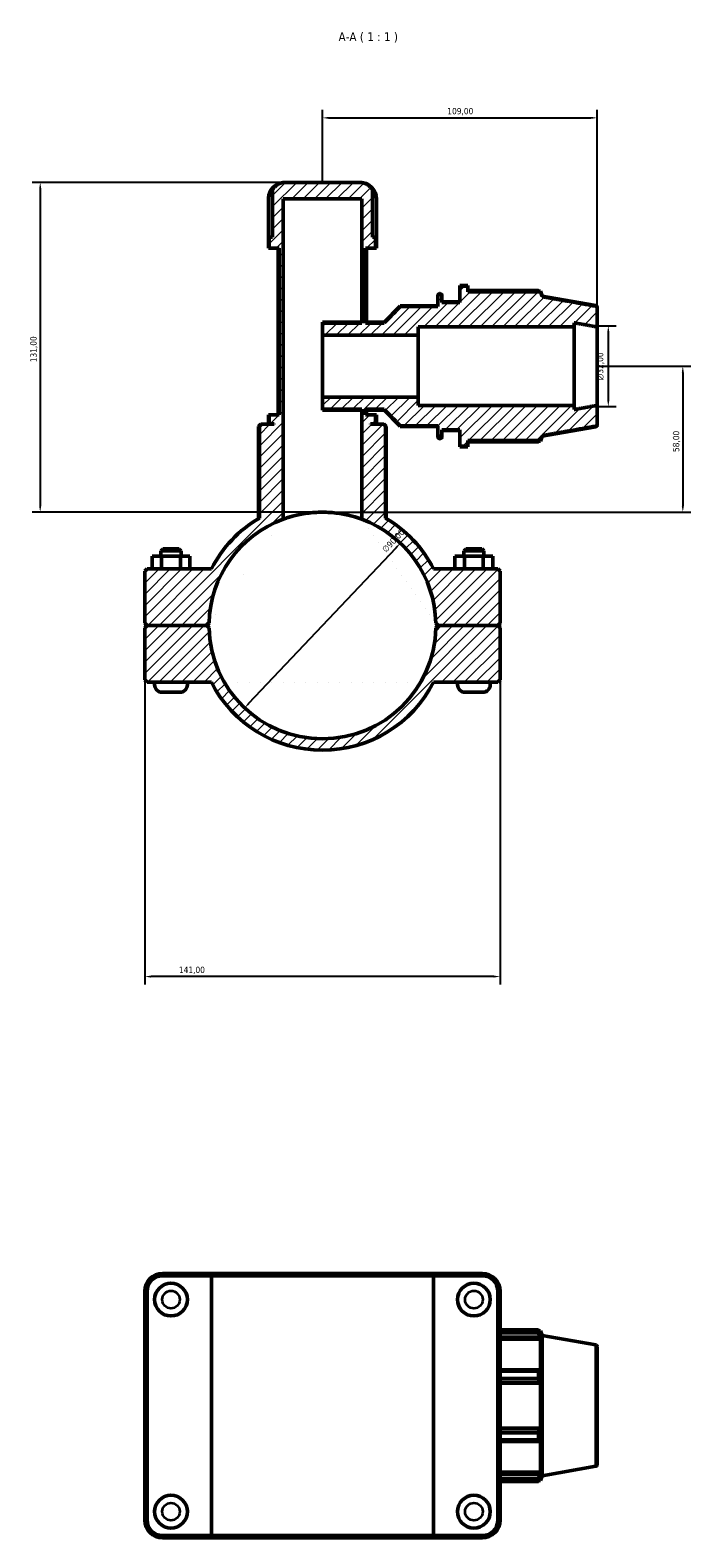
# Model space of a CAD drawing. Header units: millimetres. Extents: x 0 to 904, y -20 to 1297.
# Tile 5 of 5: x 291 to 553, y 699 to 1297. Entities that reach past the tile are written whole.
import ezdxf

# ---------------------------------------------------------------- set-up
doc = ezdxf.new("R2010")
doc.units = ezdxf.units.MM
for name, color, linetype, lineweight in [('Dimension (ISO)', 7, 'Continuous', 25), ('Hatch (ISO)', 7, 'Continuous', 18), ('Symbol (ISO)', 7, 'Continuous', 25), ('Visible (ISO)', 7, 'Continuous', 50), ('Visible Narrow (ISO)', 7, 'Continuous', 35)]:
    doc.layers.add(name, color=color, linetype=linetype, lineweight=lineweight)
doc.styles.add('Label Text (ISO)', font='tahoma.ttf')
doc.styles.add('Note Text (ISO)', font='tahoma.ttf')
doc.dimstyles.new('Default (ISO)', dxfattribs={"dimtxt": 2.5, "dimasz": 2.5, "dimexe": 3.175, "dimexo": 0, "dimgap": 0.762, "dimtad": 1, "dimrnd": 1e-08, "dimzin": 0, "dimtxsty": 'Note Text (ISO)', "dimcen": 0.09, "dimdle": 10, "dimclrd": 256, "dimclre": 256, "dimclrt": 232, "dimazin": 0, "dimtfac": 1.40208, "dimtmove": 0, "dimatfit": 3, "dimfxl": 1, "dimtolj": 1, "dimtzin": 0, "dimlwd": -1, "dimlwe": -1, "dimarcsym": 0})

# ---------------------------------------------------------------- blocks, each defined once
blk = doc.blocks.new('*D7')
at = {"layer": 'Defpoints', "color": 0, "transparency": 16777216}
for p in [(392.88, 1236.79), (295.28, 1105.79), (407.3, 1105.79)]:
    blk.add_point(p, dxfattribs=at)
at = {"layer": 'Dimension (ISO)', "transparency": 16777216}
for p, q in [((392.88, 1236.79), (292.11, 1236.79)), ((295.28, 1234.29), (295.28, 1108.29)), ((407.3, 1105.79), (292.11, 1105.79))]:
    blk.add_line(p, q, dxfattribs=at)
for points in [[(294.86, 1234.29), (295.7, 1234.29), (295.28, 1236.79)], [(294.86, 1108.29), (295.7, 1108.29), (295.28, 1105.79)]]:
    blk.add_solid(points, dxfattribs=at)
at = {"layer": 'Dimension (ISO)', "color": 232, "true_color": 0xca0064, "transparency": 16777216, "insert": (291.35, 1165.34), "char_height": 2.5, "attachment_point": 1, "rotation": 90, "style": 'Note Text (ISO)'}
blk.add_mtext('\\A1;131,00', dxfattribs=at)
blk = doc.blocks.new('*D8')
at = {"layer": 'Defpoints', "color": 0, "transparency": 16777216}
for p in [(516.28, 1179.79), (516.28, 1147.79), (520.71, 1147.79)]:
    blk.add_point(p, dxfattribs=at)
at = {"layer": 'Dimension (ISO)', "transparency": 16777216}
for p, q in [((516.28, 1179.79), (523.88, 1179.79)), ((520.71, 1177.29), (520.71, 1150.29)), ((516.28, 1147.79), (523.88, 1147.79))]:
    blk.add_line(p, q, dxfattribs=at)
for points in [[(520.29, 1177.29), (521.13, 1177.29), (520.71, 1179.79)], [(520.29, 1150.29), (521.13, 1150.29), (520.71, 1147.79)]]:
    blk.add_solid(points, dxfattribs=at)
at = {"layer": 'Dimension (ISO)', "color": 232, "true_color": 0xca0064, "transparency": 16777216, "insert": (516.19, 1158.24), "char_height": 2.5, "attachment_point": 1, "rotation": 90, "style": 'Note Text (ISO)'}
blk.add_mtext('\\A1;\\fAIGDT|b0|i0;\\H2.5000;\\ln\\fTahoma|b0|i0;\\H2.5000;32,00', dxfattribs=at)
blk = doc.blocks.new('*D9')
at = {"layer": 'Defpoints', "color": 0, "transparency": 16777216}
for p in [(438.19, 1093.5), (376.38, 1028.08)]:
    blk.add_point(p, dxfattribs=at)
at = {"layer": 'Dimension (ISO)', "transparency": 16777216}
blk.add_line((378.09, 1029.9), (436.47, 1091.69), dxfattribs=at)
for points in [[(436.17, 1091.97), (436.77, 1091.4), (438.19, 1093.5)], [(377.79, 1030.19), (378.4, 1029.62), (376.38, 1028.08)]]:
    blk.add_solid(points, dxfattribs=at)
at = {"layer": 'Dimension (ISO)', "color": 232, "true_color": 0xca0064, "transparency": 16777216, "insert": (430.68, 1091.35), "char_height": 2.5, "attachment_point": 1, "rotation": 46.62502, "style": 'Note Text (ISO)'}
blk.add_mtext('\\A1;∅90,00', dxfattribs=at)
blk = doc.blocks.new('*D10')
at = {"layer": 'Defpoints', "color": 0, "transparency": 16777216}
for p in [(516.28, 1163.79), (407.3, 1105.79), (550.28, 1105.79)]:
    blk.add_point(p, dxfattribs=at)
at = {"layer": 'Dimension (ISO)', "transparency": 16777216}
for p, q in [((516.28, 1163.79), (553.46, 1163.79)), ((550.28, 1161.29), (550.28, 1108.29)), ((407.3, 1105.79), (553.46, 1105.79))]:
    blk.add_line(p, q, dxfattribs=at)
for points in [[(549.86, 1161.29), (550.7, 1161.29), (550.28, 1163.79)], [(549.86, 1108.29), (550.7, 1108.29), (550.28, 1105.79)]]:
    blk.add_solid(points, dxfattribs=at)
at = {"layer": 'Dimension (ISO)', "color": 232, "true_color": 0xca0064, "transparency": 16777216, "insert": (546.34, 1129.69), "char_height": 2.5, "attachment_point": 1, "rotation": 90, "style": 'Note Text (ISO)'}
blk.add_mtext('\\A1;58,00', dxfattribs=at)
blk = doc.blocks.new('*D11')
at = {"layer": 'Defpoints', "color": 0, "transparency": 16777216}
for p in [(516.28, 1262.4), (407.28, 1236.79), (516.28, 1179.79)]:
    blk.add_point(p, dxfattribs=at)
at = {"layer": 'Dimension (ISO)', "transparency": 16777216}
for p, q in [((407.28, 1236.79), (407.28, 1265.58)), ((516.28, 1179.79), (516.28, 1265.58)), ((409.78, 1262.4), (513.78, 1262.4))]:
    blk.add_line(p, q, dxfattribs=at)
for points in [[(409.78, 1262.82), (409.78, 1261.99), (407.28, 1262.4)], [(513.78, 1262.82), (513.78, 1261.99), (516.28, 1262.4)]]:
    blk.add_solid(points, dxfattribs=at)
at = {"layer": 'Dimension (ISO)', "color": 232, "true_color": 0xca0064, "transparency": 16777216, "insert": (456.83, 1266.34), "char_height": 2.5, "attachment_point": 1, "style": 'Note Text (ISO)'}
blk.add_mtext('\\A1;109,00', dxfattribs=at)
blk = doc.blocks.new('*D12')
at = {"layer": 'Defpoints', "color": 0, "transparency": 16777216}
for p in [(336.78, 1061.74), (477.78, 1061.74), (336.78, 921.39)]:
    blk.add_point(p, dxfattribs=at)
at = {"layer": 'Dimension (ISO)', "transparency": 16777216}
for p, q in [((336.78, 1061.74), (336.78, 918.22)), ((477.78, 1061.74), (477.78, 918.22)), ((475.28, 921.39), (339.28, 921.39))]:
    blk.add_line(p, q, dxfattribs=at)
for points in [[(339.28, 921.81), (339.28, 920.98), (336.78, 921.39)], [(475.28, 921.81), (475.28, 920.98), (477.78, 921.39)]]:
    blk.add_solid(points, dxfattribs=at)
at = {"layer": 'Dimension (ISO)', "color": 232, "true_color": 0xca0064, "transparency": 16777216, "insert": (350.33, 925.33), "char_height": 2.5, "attachment_point": 1, "style": 'Note Text (ISO)'}
blk.add_mtext('\\A1;141,00', dxfattribs=at)

msp = doc.modelspace()

# ---------------------------------------------------------------- hatches: boundary and pattern name
at = {"layer": 'Hatch (ISO)'}
h = msp.add_hatch(dxfattribs=at)
h.set_pattern_fill('ANSI31', color=256, scale=25.4, style=0)
h.set_pattern_definition([(45, (0, 0), (-2.245064, 2.245064), [])])
edge = h.paths.add_edge_path()
edge.add_ellipse((407.2812, 1060.7935), major_axis=(44.99, -0.9499), ratio=1, start_angle=182.4191934, end_angle=360)
edge.add_line((452.2712, 1059.8436), (453.1812, 1060.7435))
edge.add_line((453.1812, 1060.7435), (476.8812, 1060.7435))
edge.add_line((476.8812, 1060.7435), (477.7812, 1059.8435))
edge.add_line((477.7812, 1059.8435), (477.7812, 1039.1935))
edge.add_line((477.7812, 1039.1935), (476.8812, 1038.2935))
edge.add_line((476.8812, 1038.2935), (451.372, 1038.2935))
edge.add_ellipse((407.2812, 1060.7935), major_axis=(-44.0908, -22.5), ratio=1, start_angle=0, end_angle=125.9286164, ccw=False)
edge.add_line((363.1904, 1038.2935), (337.6812, 1038.2935))
edge.add_line((337.6812, 1038.2935), (336.7812, 1039.1935))
edge.add_line((336.7812, 1039.1935), (336.7812, 1059.8435))
edge.add_line((336.7812, 1059.8435), (337.6812, 1060.7435))
edge.add_line((337.6812, 1060.7435), (361.3812, 1060.7435))
edge.add_line((361.3812, 1060.7435), (362.2912, 1059.8436))
edge = h.paths.add_edge_path()
edge.add_spline(control_points=[(432.326, 1139.8935), (431.8626, 1140.3519), (431.4157, 1140.7935)], knot_values=[0, 0, 0, 0.12800375, 0.12800375, 0.12800375], weights=[1, 1.00016749, 1], degree=2, periodic=0)
edge.add_line((431.4157, 1140.7935), (426.3996, 1140.7935))
edge.add_line((426.3996, 1140.7935), (426.3996, 1140.8935))
edge.add_line((426.3996, 1140.8935), (428.3802, 1140.8935))
edge.add_line((428.3802, 1140.8935), (428.3802, 1144.5269))
edge.add_line((428.3802, 1144.5269), (424.4114, 1144.5269))
edge.add_line((424.4114, 1144.5269), (424.4114, 1146.6634))
edge.add_line((424.4114, 1146.6634), (431.7096, 1146.6634))
edge.add_spline(control_points=[(431.7096, 1146.6634), (434.424, 1143.8858), (438.1812, 1140.0828)], knot_values=[0, 0, 0, 0.92295901, 0.92295901, 0.92295901], weights=[1, 1.0127961, 1], degree=2, periodic=0)
edge.add_line((438.1812, 1140.0828), (453.1241, 1140.0828))
edge.add_line((453.1241, 1140.0828), (453.1241, 1135.8797))
edge.add_spline(control_points=[(453.1241, 1135.8797), (453.1241, 1135.7998), (453.1427, 1135.7057), (453.2034, 1135.5583), (453.2562, 1135.4788), (453.3681, 1135.3663), (453.4469, 1135.3134), (453.5926, 1135.2527), (453.6853, 1135.2342), (453.7641, 1135.2342)], knot_values=[-0.09519192, -0.09519192, -0.09519192, -0.09519192, -0.07122281, -0.07122281, -0.04736373, -0.04736373, -0.02363104, -0.02363104, 0, 0, 0, 0], degree=3, periodic=0)
edge.add_line((453.7641, 1135.2342), (454.0412, 1135.2342))
edge.add_spline(control_points=[(454.0412, 1135.2342), (454.12, 1135.2342), (454.2127, 1135.2527), (454.3584, 1135.3134), (454.4372, 1135.3663), (454.5491, 1135.4788), (454.6019, 1135.5583), (454.6626, 1135.7057), (454.6812, 1135.7998), (454.6812, 1135.8797)], knot_values=[0, 0, 0, 0, 0.02363104, 0.02363104, 0.04736373, 0.04736373, 0.07122281, 0.07122281, 0.09519192, 0.09519192, 0.09519192, 0.09519192], degree=3, periodic=0)
edge.add_line((454.6812, 1135.8797), (454.6812, 1138.4645))
edge.add_line((454.6812, 1138.4645), (461.7812, 1138.4645))
edge.add_line((461.7812, 1138.4645), (461.7812, 1132.0099))
edge.add_line((461.7812, 1132.0099), (464.9812, 1132.0099))
edge.add_line((464.9812, 1132.0099), (464.9812, 1134.2663))
edge.add_line((464.9812, 1134.2663), (493.7838, 1134.2663))
edge.add_spline(control_points=[(493.7838, 1134.2663), (494.1443, 1135.2646), (494.4812, 1136.1986)], knot_values=[0.23218884, 0.23218884, 0.23218884, 0.44534207, 0.44534207, 0.44534207], weights=[1.00122702, 1.00117672, 1], degree=2, periodic=0)
edge.add_spline(control_points=[(494.4812, 1136.1986), (505.901, 1138.2303), (515.7524, 1139.9884)], knot_values=[0, 0, 0, 2.1606117, 2.1606117, 2.1606117], weights=[1, 1.00267301, 1], degree=2, periodic=0)
edge.add_spline(control_points=[(515.7524, 1139.9884), (515.7989, 1139.9967), (515.845, 1140.0107), (515.9581, 1140.0579), (516.0369, 1140.111), (516.1489, 1140.2238), (516.2017, 1140.3036), (516.2626, 1140.4517), (516.2812, 1140.5462), (516.2812, 1140.6265)], knot_values=[0.01056887, 0.01056887, 0.01056887, 0.01056887, 0.02360292, 0.02360292, 0.04735156, 0.04735156, 0.07128254, 0.07128254, 0.09537403, 0.09537403, 0.09537403, 0.09537403], degree=3, periodic=0)
edge.add_line((516.2812, 1140.6265), (516.2812, 1148.2308))
edge.add_spline(control_points=[(516.2812, 1148.2308), (511.9672, 1147.4488), (507.1979, 1146.5884)], knot_values=[0, 0, 0, 0.92306232, 0.92306232, 0.92306232], weights=[1, 1.00119669, 1], degree=2, periodic=0)
edge.add_line((507.1979, 1146.5884), (507.1979, 1148.2308))
edge.add_line((507.1979, 1148.2308), (445.2812, 1148.2308))
edge.add_line((445.2812, 1148.2308), (445.2812, 1151.5445))
edge.add_line((445.2812, 1151.5445), (407.2812, 1151.5445))
edge.add_line((407.2812, 1151.5445), (407.2812, 1146.6634))
edge.add_line((407.2812, 1146.6634), (422.8439, 1146.6634))
edge.add_line((422.8439, 1146.6634), (422.8439, 1103.0168))
edge.add_ellipse((407.2812, 1060.7935), major_axis=(15.5627, 42.2232), ratio=1, start_angle=291.4425432, end_angle=360, ccw=False)
edge.add_line((452.2712, 1061.7435), (453.1812, 1060.8435))
edge.add_line((453.1812, 1060.8435), (476.8812, 1060.8435))
edge.add_line((476.8812, 1060.8435), (477.7812, 1061.7435))
edge.add_line((477.7812, 1061.7435), (477.7812, 1082.3935))
edge.add_line((477.7812, 1082.3935), (476.8812, 1083.2935))
edge.add_line((476.8812, 1083.2935), (451.372, 1083.2935))
edge.add_ellipse((407.2812, 1060.7935), major_axis=(44.0908, 22.5), ratio=1, start_angle=0, end_angle=32.569576)
edge.add_line((432.326, 1103.4903), (432.326, 1139.8935))
edge = h.paths.add_edge_path()
edge.add_spline(control_points=[(383.1467, 1140.7935), (382.6998, 1140.3519), (382.2365, 1139.8935)], knot_values=[0, 0, 0, 0.12800375, 0.12800375, 0.12800375], weights=[1, 1.00016749, 1], degree=2, periodic=0)
edge.add_line((382.2365, 1139.8935), (382.2365, 1103.4903))
edge.add_ellipse((407.2812, 1060.7935), major_axis=(-25.0447, 42.6967), ratio=1, start_angle=0, end_angle=32.569576)
edge.add_line((363.1904, 1083.2935), (337.6812, 1083.2935))
edge.add_line((337.6812, 1083.2935), (336.7812, 1082.3935))
edge.add_line((336.7812, 1082.3935), (336.7812, 1061.7435))
edge.add_line((336.7812, 1061.7435), (337.6812, 1060.8435))
edge.add_line((337.6812, 1060.8435), (361.3812, 1060.8435))
edge.add_line((361.3812, 1060.8435), (362.2912, 1061.7435))
edge.add_ellipse((407.2812, 1060.7935), major_axis=(-44.99, 0.9499), ratio=1, start_angle=291.4425432, end_angle=360, ccw=False)
edge.add_line((391.7185, 1103.0168), (391.7185, 1230.2435))
edge.add_line((391.7185, 1230.2435), (422.8439, 1230.2435))
edge.add_line((422.8439, 1230.2435), (422.8439, 1180.9237))
edge.add_line((422.8439, 1180.9237), (407.2812, 1180.9237))
edge.add_line((407.2812, 1180.9237), (407.2812, 1176.0425))
edge.add_line((407.2812, 1176.0425), (445.2812, 1176.0425))
edge.add_line((445.2812, 1176.0425), (445.2812, 1179.3562))
edge.add_line((445.2812, 1179.3562), (507.1979, 1179.3562))
edge.add_line((507.1979, 1179.3562), (507.1979, 1180.9986))
edge.add_spline(control_points=[(507.1979, 1180.9986), (511.9672, 1180.1383), (516.2812, 1179.3562)], knot_values=[0, 0, 0, 0.92306232, 0.92306232, 0.92306232], weights=[1, 1.00119669, 1], degree=2, periodic=0)
edge.add_line((516.2812, 1179.3562), (516.2812, 1186.9605))
edge.add_spline(control_points=[(516.2812, 1186.9605), (516.2812, 1187.0408), (516.2626, 1187.1354), (516.2017, 1187.2834), (516.1489, 1187.3632), (516.0369, 1187.476), (515.9581, 1187.5291), (515.845, 1187.5763), (515.7989, 1187.5903), (515.7524, 1187.5986)], knot_values=[0.28617958, 0.28617958, 0.28617958, 0.28617958, 0.31027107, 0.31027107, 0.33420206, 0.33420206, 0.35795069, 0.35795069, 0.37098474, 0.37098474, 0.37098474, 0.37098474], degree=3, periodic=0)
edge.add_spline(control_points=[(515.7524, 1187.5986), (505.901, 1189.3567), (494.4812, 1191.3885)], knot_values=[0, 0, 0, 2.1606117, 2.1606117, 2.1606117], weights=[1, 1.00267301, 1], degree=2, periodic=0)
edge.add_spline(control_points=[(494.4812, 1191.3885), (494.1443, 1192.3225), (493.7838, 1193.3207)], knot_values=[0, 0, 0, 0.21315323, 0.21315323, 0.21315323], weights=[1, 1.00117672, 1.00122702], degree=2, periodic=0)
edge.add_line((493.7838, 1193.3207), (464.9812, 1193.3207))
edge.add_line((464.9812, 1193.3207), (464.9812, 1195.5771))
edge.add_line((464.9812, 1195.5771), (461.7812, 1195.5771))
edge.add_line((461.7812, 1195.5771), (461.7812, 1189.1225))
edge.add_line((461.7812, 1189.1225), (454.6812, 1189.1225))
edge.add_line((454.6812, 1189.1225), (454.6812, 1191.7074))
edge.add_spline(control_points=[(454.6812, 1191.7074), (454.6812, 1191.7873), (454.6626, 1191.8813), (454.6019, 1192.0287), (454.5491, 1192.1082), (454.4372, 1192.2207), (454.3584, 1192.2737), (454.2127, 1192.3343), (454.12, 1192.3529), (454.0412, 1192.3529)], knot_values=[-0.09519192, -0.09519192, -0.09519192, -0.09519192, -0.07122281, -0.07122281, -0.04736373, -0.04736373, -0.02363104, -0.02363104, 0, 0, 0, 0], degree=3, periodic=0)
edge.add_line((454.0412, 1192.3529), (453.7641, 1192.3529))
edge.add_spline(control_points=[(453.7641, 1192.3529), (453.6853, 1192.3529), (453.5926, 1192.3343), (453.4469, 1192.2737), (453.3681, 1192.2207), (453.2562, 1192.1082), (453.2034, 1192.0287), (453.1427, 1191.8813), (453.1241, 1191.7873), (453.1241, 1191.7074)], knot_values=[0, 0, 0, 0, 0.02363104, 0.02363104, 0.04736373, 0.04736373, 0.07122281, 0.07122281, 0.09519192, 0.09519192, 0.09519192, 0.09519192], degree=3, periodic=0)
edge.add_line((453.1241, 1191.7074), (453.1241, 1187.5042))
edge.add_line((453.1241, 1187.5042), (438.1812, 1187.5042))
edge.add_spline(control_points=[(438.1812, 1187.5042), (434.424, 1183.7012), (431.7096, 1180.9237)], knot_values=[0, 0, 0, 0.92295901, 0.92295901, 0.92295901], weights=[1, 1.0127961, 1], degree=2, periodic=0)
edge.add_line((431.7096, 1180.9237), (424.4114, 1180.9237))
edge.add_line((424.4114, 1180.9237), (424.4114, 1210.5935))
edge.add_line((424.4114, 1210.5935), (428.3802, 1210.5935))
edge.add_line((428.3802, 1210.5935), (428.3802, 1214.9935))
edge.add_line((428.3802, 1214.9935), (427.0756, 1214.9935))
edge.add_line((427.0756, 1214.9935), (427.0756, 1234.1381))
edge.add_spline(control_points=[(427.0756, 1234.1381), (426.8786, 1234.3999), (426.6644, 1234.6424), (426.1583, 1235.1436), (425.8112, 1235.4297), (425.0643, 1235.9225), (424.6646, 1236.1292), (423.8971, 1236.4434), (423.4577, 1236.5783), (422.5604, 1236.7533), (422.1025, 1236.7935), (421.6834, 1236.7935)], knot_values=[0.39326139, 0.39326139, 0.39326139, 0.39326139, 0.48386282, 0.48386282, 0.60694731, 0.60694731, 0.7300318, 0.7300318, 0.85577067, 0.85577067, 0.98150954, 0.98150954, 0.98150954, 0.98150954], degree=3, periodic=0)
edge.add_line((421.6834, 1236.7935), (392.8791, 1236.7935))
edge.add_spline(control_points=[(392.8791, 1236.7935), (392.4599, 1236.7935), (392.002, 1236.7533), (391.1047, 1236.5783), (390.6654, 1236.4434), (389.8978, 1236.1292), (389.4981, 1235.9225), (388.7513, 1235.4297), (388.4042, 1235.1436), (387.8981, 1234.6424), (387.6838, 1234.3999), (387.4869, 1234.1381)], knot_values=[-0.98150954, -0.98150954, -0.98150954, -0.98150954, -0.85577067, -0.85577067, -0.7300318, -0.7300318, -0.60694731, -0.60694731, -0.48386282, -0.48386282, -0.39326139, -0.39326139, -0.39326139, -0.39326139], degree=3, periodic=0)
edge.add_line((387.4869, 1234.1381), (387.4869, 1214.9935))
edge.add_line((387.4869, 1214.9935), (386.1822, 1214.9935))
edge.add_line((386.1822, 1214.9935), (386.1822, 1210.5935))
edge.add_line((386.1822, 1210.5935), (390.1511, 1210.5935))
edge.add_line((390.1511, 1210.5935), (390.1511, 1144.5269))
edge.add_line((390.1511, 1144.5269), (386.1822, 1144.5269))
edge.add_line((386.1822, 1144.5269), (386.1822, 1140.8935))
edge.add_line((386.1822, 1140.8935), (388.1628, 1140.8935))
edge.add_line((388.1628, 1140.8935), (388.1628, 1140.7935))
edge.add_line((388.1628, 1140.7935), (383.1467, 1140.7935))

# ---------------------------------------------------------------- linework, layer by layer
at = {"layer": 'Visible (ISO)'}
for p, q in [((387.4869, 1234.1381), (387.4869, 1214.9935)), ((392.8791, 1236.7935), (392.4076, 1236.7935)), ((421.6834, 1236.7935), (392.8791, 1236.7935)), ((422.1548, 1236.7935), (421.6834, 1236.7935)), ((427.0756, 1214.9935), (427.0756, 1234.1381)), ((385.8576, 1210.5935), (385.8576, 1230.2435)), ((385.8777, 1214.9935), (385.8777, 1230.2435)), ((391.7185, 1103.0168), (391.7185, 1230.2435)), ((391.7185, 1230.2435), (422.8439, 1230.2435)), ((422.8439, 1230.2435), (422.8439, 1180.9237)), ((428.6847, 1230.2435), (428.6847, 1214.9935)), ((428.7048, 1210.5935), (428.7048, 1230.2435)), ((386.1822, 1210.5935), (385.8576, 1210.5935)), ((385.8777, 1214.9935), (386.1822, 1214.9935)), ((387.4869, 1214.9935), (386.1822, 1214.9935)), ((386.1822, 1214.9935), (386.1822, 1210.5935)), ((386.1822, 1210.5935), (390.1511, 1210.5935)), ((389.7528, 1144.5269), (389.7528, 1210.5935)), ((390.1511, 1210.5935), (390.1511, 1144.5269)), ((424.4114, 1180.9237), (424.4114, 1210.5935)), ((424.4114, 1210.5935), (428.3802, 1210.5935)), ((424.8096, 1181.3219), (424.8096, 1210.5935)), ((428.3802, 1214.9935), (427.0756, 1214.9935)), ((428.3802, 1210.5935), (428.3802, 1214.9935)), ((428.3802, 1214.9935), (428.6847, 1214.9935)), ((428.7048, 1210.5935), (428.3802, 1210.5935)), ((453.1241, 1191.7074), (453.1241, 1191.9535)), ((453.1241, 1191.7074), (453.1241, 1187.5042)), ((453.7641, 1192.5935), (454.0412, 1192.5935)), ((454.0412, 1192.3529), (453.7641, 1192.3529)), ((454.6812, 1191.9535), (454.6812, 1191.7074)), ((454.6812, 1189.1225), (454.6812, 1191.7074)), ((461.7812, 1195.5771), (461.7812, 1195.7935)), ((461.7812, 1195.7935), (464.9812, 1195.7935)), ((464.9812, 1195.5771), (461.7812, 1195.5771)), ((461.7812, 1195.5771), (461.7812, 1189.1225)), ((464.9812, 1195.5771), (464.9812, 1195.7935)), ((464.9812, 1193.3207), (464.9812, 1195.5771)), ((492.9685, 1193.9032), (464.9812, 1193.9032)), ((464.9812, 1193.5535), (493.7838, 1193.5535)), ((493.7838, 1193.3207), (464.9812, 1193.3207)), ((494.4812, 1191.6375), (493.7838, 1193.5535)), ((493.7838, 1193.3207), (493.7838, 1193.5535)), ((494.4812, 1191.3885), (494.4812, 1191.6375)), ((515.7524, 1187.8868), (494.4812, 1191.6375)), ((431.7096, 1181.3219), (438.1812, 1187.7935)), ((438.1812, 1187.5042), (438.1812, 1187.7935)), ((438.1812, 1187.7935), (453.1241, 1187.7935)), ((453.1241, 1187.5042), (438.1812, 1187.5042)), ((454.6812, 1189.3935), (461.7812, 1189.3935)), ((461.7812, 1189.1225), (454.6812, 1189.1225)), ((516.2812, 1187.2565), (516.2812, 1186.9605)), ((516.2812, 1179.3562), (516.2812, 1186.9605)), ((407.2812, 1180.9237), (407.2812, 1181.3219)), ((407.2812, 1181.3219), (422.8439, 1181.3219)), ((422.8439, 1180.9237), (407.2812, 1180.9237)), ((407.2812, 1180.9237), (407.2812, 1176.0425)), ((424.4114, 1180.9237), (424.8096, 1181.3219)), ((431.7096, 1180.9237), (424.4114, 1180.9237)), ((424.8096, 1181.3219), (431.7096, 1181.3219)), ((431.7096, 1180.9237), (431.7096, 1181.3219)), ((507.1979, 1179.3562), (507.1979, 1180.9986)), ((407.2812, 1176.0425), (445.2812, 1176.0425)), ((407.2812, 1151.5445), (407.2812, 1176.0425)), ((445.2812, 1176.0425), (445.2812, 1179.3562)), ((445.2812, 1179.3562), (507.1979, 1179.3562)), ((445.2812, 1151.5445), (445.2812, 1176.0425)), ((507.1979, 1148.2308), (507.1979, 1179.3562)), ((516.2812, 1148.2308), (516.2812, 1179.3562)), ((445.2812, 1151.5445), (407.2812, 1151.5445)), ((407.2812, 1151.5445), (407.2812, 1146.6634)), ((445.2812, 1148.2308), (445.2812, 1151.5445)), ((386.1822, 1144.5269), (385.8576, 1144.5269)), ((385.8576, 1140.8935), (385.8576, 1144.5269)), ((390.1511, 1144.5269), (386.1822, 1144.5269)), ((386.1822, 1144.5269), (386.1822, 1140.8935)), ((407.2812, 1146.6634), (422.8439, 1146.6634)), ((407.2812, 1146.2651), (407.2812, 1146.6634)), ((407.2812, 1146.2651), (422.8439, 1146.2651)), ((422.8439, 1146.6634), (422.8439, 1103.0168)), ((424.4114, 1144.5269), (424.4114, 1146.6634)), ((424.4114, 1146.6634), (431.7096, 1146.6634)), ((424.8096, 1146.2651), (424.4114, 1146.6634)), ((428.3802, 1144.5269), (424.4114, 1144.5269)), ((424.8096, 1146.2651), (431.7096, 1146.2651)), ((424.8096, 1144.5269), (424.8096, 1146.2651)), ((428.3802, 1140.8935), (428.3802, 1144.5269)), ((428.7048, 1144.5269), (428.3802, 1144.5269)), ((428.7048, 1140.8935), (428.7048, 1144.5269)), ((431.7096, 1146.2651), (431.7096, 1146.6634)), ((431.7096, 1146.2651), (438.1812, 1139.7935)), ((507.1979, 1148.2308), (445.2812, 1148.2308)), ((507.1979, 1146.5884), (507.1979, 1148.2308)), ((516.2812, 1140.6265), (516.2812, 1148.2308)), ((382.8624, 1140.7935), (381.9624, 1139.8935)), ((382.2365, 1139.8935), (381.9624, 1139.8935)), ((381.9624, 1103.3283), (381.9624, 1139.8935)), ((382.2365, 1139.8935), (382.2365, 1103.4903)), ((382.8624, 1140.7935), (383.1467, 1140.7935)), ((388.1628, 1140.7935), (383.1467, 1140.7935)), ((386.1822, 1140.8935), (385.8576, 1140.8935)), ((386.1822, 1140.8935), (388.1628, 1140.8935)), ((387.8052, 1140.7935), (387.8052, 1140.8935)), ((388.1628, 1140.8935), (388.1628, 1140.7935)), ((426.3996, 1140.7935), (426.3996, 1140.8935)), ((426.3996, 1140.8935), (428.3802, 1140.8935)), ((431.4157, 1140.7935), (426.3996, 1140.7935)), ((426.7572, 1140.7935), (426.7572, 1140.8935)), ((428.7048, 1140.8935), (428.3802, 1140.8935)), ((431.4157, 1140.7935), (431.7, 1140.7935)), ((431.7, 1140.7935), (432.6, 1139.8935)), ((432.326, 1103.4903), (432.326, 1139.8935)), ((432.6, 1139.8935), (432.326, 1139.8935)), ((432.6, 1103.3283), (432.6, 1139.8935)), ((438.1812, 1140.0828), (453.1241, 1140.0828)), ((438.1812, 1139.7935), (438.1812, 1140.0828)), ((438.1812, 1139.7935), (453.1241, 1139.7935)), ((453.1241, 1140.0828), (453.1241, 1135.8797)), ((454.6812, 1135.8797), (454.6812, 1138.4645)), ((454.6812, 1138.4645), (461.7812, 1138.4645)), ((454.6812, 1138.1935), (461.7812, 1138.1935)), ((461.7812, 1138.4645), (461.7812, 1132.0099)), ((515.7524, 1139.7003), (494.4812, 1135.9496)), ((516.2812, 1140.6265), (516.2812, 1140.3305)), ((453.1241, 1135.6335), (453.1241, 1135.8797)), ((453.7641, 1135.2342), (454.0412, 1135.2342)), ((453.7641, 1134.9935), (454.0412, 1134.9935)), ((454.6812, 1135.8797), (454.6812, 1135.6335)), ((461.7812, 1132.0099), (464.9812, 1132.0099)), ((461.7812, 1131.7935), (461.7812, 1132.0099)), ((461.7812, 1131.7935), (464.9812, 1131.7935)), ((464.9812, 1132.0099), (464.9812, 1134.2663)), ((464.9812, 1134.2663), (493.7838, 1134.2663)), ((464.9812, 1134.0335), (493.7838, 1134.0335)), ((464.9812, 1133.6838), (492.9685, 1133.6838)), ((464.9812, 1131.7935), (464.9812, 1132.0099)), ((494.4812, 1135.9496), (493.7838, 1134.0335)), ((493.7838, 1134.0335), (493.7838, 1134.2663)), ((494.4812, 1135.9496), (494.4812, 1136.1986)), ((344.0812, 1091.2935), (343.1812, 1090.3935)), ((351.1812, 1090.3935), (343.1812, 1090.3935)), ((343.1812, 1088.2935), (343.1812, 1090.3935)), ((344.0812, 1091.2935), (350.2812, 1091.2935)), ((350.2812, 1091.2935), (351.1812, 1090.3935)), ((351.1812, 1088.2935), (351.1812, 1090.3935)), ((464.2812, 1091.2935), (463.3812, 1090.3935)), ((463.3812, 1090.3935), (471.3812, 1090.3935)), ((463.3812, 1090.3935), (463.3812, 1088.2935)), ((470.4812, 1091.2935), (464.2812, 1091.2935)), ((470.4812, 1091.2935), (471.3812, 1090.3935)), ((471.3812, 1090.3935), (471.3812, 1088.2935)), ((339.6758, 1088.2935), (343.4633, 1088.2935)), ((339.6758, 1083.2935), (339.6758, 1088.2935)), ((343.4633, 1088.2935), (350.9688, 1088.2935)), ((343.4633, 1083.2935), (343.4633, 1088.2935)), ((350.9688, 1088.2935), (354.6867, 1088.2935)), ((350.9688, 1083.2935), (350.9688, 1088.2935)), ((354.6867, 1083.2935), (354.6867, 1088.2935)), ((463.5937, 1088.2935), (459.8758, 1088.2935)), ((459.8758, 1083.2935), (459.8758, 1088.2935)), ((463.5937, 1083.2935), (463.5937, 1088.2935)), ((471.0991, 1088.2935), (463.5937, 1088.2935)), ((471.0991, 1083.2935), (471.0991, 1088.2935)), ((474.8867, 1088.2935), (471.0991, 1088.2935)), ((474.8867, 1083.2935), (474.8867, 1088.2935)), ((337.6812, 1083.2935), (336.7812, 1082.3935)), ((336.7812, 1082.3935), (336.7812, 1061.7435)), ((363.1904, 1083.2935), (337.6812, 1083.2935)), ((476.8812, 1083.2935), (451.372, 1083.2935)), ((477.7812, 1082.3935), (476.8812, 1083.2935)), ((477.7812, 1061.7435), (477.7812, 1082.3935)), ((336.7812, 1061.7435), (337.6812, 1060.8435)), ((337.6812, 1060.7435), (336.7812, 1059.8435)), ((336.7812, 1059.8435), (336.7812, 1039.1935)), ((337.6812, 1060.8435), (361.3812, 1060.8435)), ((361.3812, 1060.7435), (337.6812, 1060.7435)), ((340.6812, 1060.7435), (340.6812, 1060.8435)), ((353.6812, 1060.7435), (353.6812, 1060.8435)), ((361.3812, 1060.8435), (362.2912, 1061.7435)), ((362.2912, 1059.8436), (361.3812, 1060.7435)), ((452.2712, 1061.7435), (453.1812, 1060.8435)), ((453.1812, 1060.7435), (452.2712, 1059.8436)), ((453.1812, 1060.8435), (476.8812, 1060.8435)), ((476.8812, 1060.7435), (453.1812, 1060.7435)), ((460.8812, 1060.8435), (460.8812, 1060.7435)), ((473.8812, 1060.8435), (473.8812, 1060.7435)), ((476.8812, 1060.8435), (477.7812, 1061.7435)), ((477.7812, 1059.8435), (476.8812, 1060.7435)), ((477.7812, 1039.1935), (477.7812, 1059.8435)), ((336.7812, 1039.1935), (337.6812, 1038.2935)), ((337.6812, 1038.2935), (363.1904, 1038.2935)), ((340.6812, 1037.2935), (340.6812, 1038.2935)), ((353.6812, 1037.2935), (353.6812, 1038.2935)), ((451.372, 1038.2935), (476.8812, 1038.2935)), ((460.8812, 1038.2935), (460.8812, 1037.2935)), ((473.8812, 1038.2935), (473.8812, 1037.2935)), ((476.8812, 1038.2935), (477.7812, 1039.1935)), ((350.6812, 1034.2935), (343.6812, 1034.2935)), ((463.8812, 1034.2935), (470.8812, 1034.2935)), ((363.745, 803.5008), (343.8312, 803.5008)), ((343.8312, 802.6008), (363.1904, 802.6008)), ((451.372, 802.6008), (363.1904, 802.6008)), ((363.1904, 699.4008), (363.1904, 802.6008)), ((363.745, 803.5008), (450.8174, 803.5008)), ((470.7312, 803.5008), (450.8174, 803.5008)), ((451.372, 802.6008), (470.7312, 802.6008)), ((451.372, 699.4008), (451.372, 802.6008)), ((336.7812, 796.4508), (336.7812, 705.5508)), ((337.6812, 705.5508), (337.6812, 796.4508)), ((476.8812, 796.4508), (476.8812, 705.5508)), ((477.7812, 705.5508), (477.7812, 796.4508)), ((477.7812, 781.1105), (492.9685, 781.1105)), ((492.9685, 779.9533), (477.7812, 779.9533)), ((492.9685, 779.9533), (492.9685, 781.1105)), ((493.1715, 780.7608), (493.7838, 780.7608)), ((493.7838, 779.3834), (493.4344, 780.299)), ((493.7838, 779.3834), (493.7838, 780.7608)), ((494.4812, 778.8447), (493.7838, 780.7608)), ((494.4812, 723.1569), (494.4812, 778.8447)), ((515.7524, 775.094), (494.4812, 778.8447)), ((477.7812, 778.2498), (493.4344, 778.2498)), ((477.7812, 777.3982), (493.7838, 777.3982)), ((493.4344, 778.2498), (493.7838, 777.3982)), ((493.7838, 764.7424), (493.7838, 777.3982)), ((516.2812, 774.4638), (516.2812, 727.5378)), ((493.4344, 765.1857), (477.7812, 765.1857)), ((477.7812, 764.6298), (492.9685, 764.6298)), ((492.9685, 761.8362), (477.7812, 761.8362)), ((492.9685, 761.8362), (492.9685, 764.6298)), ((493.7838, 764.7424), (493.4344, 765.1857)), ((477.7812, 760.2385), (493.4344, 760.2385)), ((477.7812, 759.9498), (493.7838, 759.9498)), ((493.4344, 760.2385), (493.7838, 759.9498)), ((493.7838, 742.0518), (493.7838, 759.9498)), ((477.7812, 742.0518), (493.7838, 742.0518)), ((493.4344, 741.7631), (477.7812, 741.7631)), ((477.7812, 740.1654), (492.9685, 740.1654)), ((492.9685, 737.3718), (477.7812, 737.3718)), ((477.7812, 736.8159), (493.4344, 736.8159)), ((492.9685, 737.3718), (492.9685, 740.1654)), ((493.7838, 742.0518), (493.4344, 741.7631)), ((493.4344, 736.8159), (493.7838, 737.2591)), ((493.7838, 724.6033), (493.7838, 737.2591)), ((477.7812, 724.6033), (493.7838, 724.6033)), ((493.7838, 724.6033), (493.4344, 723.7518)), ((515.7524, 726.9075), (494.4812, 723.1569)), ((493.4344, 723.7518), (477.7812, 723.7518)), ((477.7812, 722.0482), (492.9685, 722.0482)), ((492.9685, 720.8911), (477.7812, 720.8911)), ((492.9685, 720.8911), (492.9685, 722.0482)), ((493.1715, 721.2408), (493.7838, 721.2408)), ((493.4344, 721.7026), (493.7838, 722.6182)), ((494.4812, 723.1569), (493.7838, 721.2408)), ((493.7838, 721.2408), (493.7838, 722.6182)), ((363.1904, 699.4008), (343.8312, 699.4008)), ((343.8312, 698.5008), (363.745, 698.5008)), ((363.1904, 699.4008), (451.372, 699.4008)), ((450.8174, 698.5008), (363.745, 698.5008)), ((450.8174, 698.5008), (470.7312, 698.5008)), ((470.7312, 699.4008), (451.372, 699.4008))]:
    msp.add_line(p, q, dxfattribs=at)
for centre in [(347.1812, 793.1008), (467.3812, 793.1008), (347.1812, 708.9008), (467.3812, 708.9008)]:
    msp.add_circle(centre, 6.5, dxfattribs=at)
for centre, radius, start, end in [((392.4076, 1230.2435), 6.55, 90, 180), ((422.1548, 1230.2435), 6.55, 0, 90), ((453.7641, 1191.9535), 0.64, 90, 180), ((454.0412, 1191.9535), 0.64, 0, 90), ((515.6412, 1187.2565), 0.64, 0, 80), ((515.6412, 1140.3305), 0.64, 280, 0), ((453.7641, 1135.6335), 0.64, 180, 270), ((454.0412, 1135.6335), 0.64, 270, 0), ((407.2812, 1060.7935), 45, 110.2329465, 178.7904033), ((407.2812, 1060.7935), 49.5, 120.3947322, 152.9643082), ((407.2812, 1060.7935), 45, 1.2095967, 69.7670535), ((407.2812, 1060.7935), 49.5, 27.0356918, 59.6052678), ((407.2812, 1060.7935), 45, 181.2095967, 358.7904033), ((343.6812, 1037.2935), 3, 180, 270), ((350.6812, 1037.2935), 3, 270, 0), ((407.2812, 1060.7935), 49.5, 207.0356918, 332.9643082), ((463.8812, 1037.2935), 3, 180, 270), ((470.8812, 1037.2935), 3, 270, 0), ((343.8312, 796.4508), 7.05, 90, 180), ((343.8312, 796.4508), 6.15, 90, 180), ((470.7312, 796.4508), 7.05, 0, 90), ((470.7312, 796.4508), 6.15, 0, 90), ((515.6412, 774.4638), 0.64, 0, 80), ((515.6412, 727.5378), 0.64, 280, 0), ((343.8312, 705.5508), 7.05, 180, 270), ((343.8312, 705.5508), 6.15, 180, 270), ((470.7312, 705.5508), 7.05, 270, 0), ((470.7312, 705.5508), 6.15, 270, 0)]:
    msp.add_arc(centre, radius, start, end, dxfattribs=at)
for points, knots in [([(385.8777, 1230.2435), (385.8777, 1230.6203), (385.9227, 1231.0633), (386.0779, 1231.8387), (386.2312, 1232.2954), (386.5035, 1232.8842), (386.6449, 1233.1323), (386.9488, 1233.5725), (387.1111, 1233.7653), (387.3364, 1233.9983), (387.4109, 1234.0699), (387.4869, 1234.1381)], [1.151016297, 1.151016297, 1.151016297, 1.151016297, 1.264041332, 1.264041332, 1.401568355, 1.401568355, 1.504641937, 1.504641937, 1.607715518, 1.607715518, 1.65682077, 1.65682077, 1.65682077, 1.65682077]), ([(392.8791, 1236.7935), (392.4599, 1236.7935), (392.002, 1236.7533), (391.1047, 1236.5783), (390.6654, 1236.4434), (389.8978, 1236.1292), (389.4981, 1235.9225), (388.7513, 1235.4297), (388.4042, 1235.1436), (387.8981, 1234.6424), (387.6838, 1234.3999), (387.4869, 1234.1381)], [-0.981509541, -0.981509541, -0.981509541, -0.981509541, -0.855770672, -0.855770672, -0.730031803, -0.730031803, -0.606947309, -0.606947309, -0.483862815, -0.483862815, -0.393261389, -0.393261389, -0.393261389, -0.393261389]), ([(427.0756, 1234.1381), (426.8786, 1234.3999), (426.6644, 1234.6424), (426.1583, 1235.1436), (425.8112, 1235.4297), (425.0643, 1235.9225), (424.6646, 1236.1292), (423.8971, 1236.4434), (423.4577, 1236.5783), (422.5604, 1236.7533), (422.1025, 1236.7935), (421.6834, 1236.7935)], [0.393261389, 0.393261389, 0.393261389, 0.393261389, 0.483862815, 0.483862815, 0.606947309, 0.606947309, 0.730031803, 0.730031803, 0.855770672, 0.855770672, 0.981509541, 0.981509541, 0.981509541, 0.981509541]), ([(427.0756, 1234.1381), (427.1516, 1234.0699), (427.226, 1233.9983), (427.4513, 1233.7653), (427.6136, 1233.5725), (427.9176, 1233.1323), (428.0589, 1232.8842), (428.3312, 1232.2954), (428.4846, 1231.8387), (428.6397, 1231.0633), (428.6847, 1230.6203), (428.6847, 1230.2435)], [2.947244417, 2.947244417, 2.947244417, 2.947244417, 2.996349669, 2.996349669, 3.099423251, 3.099423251, 3.202496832, 3.202496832, 3.340023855, 3.340023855, 3.45304889, 3.45304889, 3.45304889, 3.45304889]), ([(453.7641, 1192.3529), (453.6853, 1192.3529), (453.5926, 1192.3343), (453.4469, 1192.2737), (453.3681, 1192.2207), (453.2562, 1192.1082), (453.2034, 1192.0287), (453.1427, 1191.8813), (453.1241, 1191.7873), (453.1241, 1191.7074)], [0, 0, 0, 0, 0.0236310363, 0.0236310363, 0.0473637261, 0.0473637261, 0.0712228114, 0.0712228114, 0.0951919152, 0.0951919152, 0.0951919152, 0.0951919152]), ([(454.6812, 1191.7074), (454.6812, 1191.7873), (454.6626, 1191.8813), (454.6019, 1192.0287), (454.5491, 1192.1082), (454.4372, 1192.2207), (454.3584, 1192.2737), (454.2127, 1192.3343), (454.12, 1192.3529), (454.0412, 1192.3529)], [-0.0951919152, -0.0951919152, -0.0951919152, -0.0951919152, -0.0712228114, -0.0712228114, -0.0473637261, -0.0473637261, -0.0236310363, -0.0236310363, 0, 0, 0, 0]), ([(516.2812, 1186.9605), (516.2812, 1187.0408), (516.2626, 1187.1354), (516.2017, 1187.2834), (516.1489, 1187.3632), (516.0369, 1187.476), (515.9581, 1187.5291), (515.845, 1187.5763), (515.7989, 1187.5903), (515.7524, 1187.5986)], [0.2861795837, 0.2861795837, 0.2861795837, 0.2861795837, 0.3102710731, 0.3102710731, 0.3342020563, 0.3342020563, 0.3579506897, 0.3579506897, 0.3709847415, 0.3709847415, 0.3709847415, 0.3709847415]), ([(515.7524, 1139.9884), (515.7989, 1139.9967), (515.845, 1140.0107), (515.9581, 1140.0579), (516.0369, 1140.111), (516.1489, 1140.2238), (516.2017, 1140.3036), (516.2626, 1140.4517), (516.2812, 1140.5462), (516.2812, 1140.6265)], [0.010568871, 0.010568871, 0.010568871, 0.010568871, 0.0236029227, 0.0236029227, 0.0473515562, 0.0473515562, 0.0712825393, 0.0712825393, 0.0953740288, 0.0953740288, 0.0953740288, 0.0953740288]), ([(453.1241, 1135.8797), (453.1241, 1135.7998), (453.1427, 1135.7057), (453.2034, 1135.5583), (453.2562, 1135.4788), (453.3681, 1135.3663), (453.4469, 1135.3134), (453.5926, 1135.2527), (453.6853, 1135.2342), (453.7641, 1135.2342)], [-0.0951919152, -0.0951919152, -0.0951919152, -0.0951919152, -0.0712228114, -0.0712228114, -0.0473637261, -0.0473637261, -0.0236310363, -0.0236310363, 0, 0, 0, 0]), ([(454.0412, 1135.2342), (454.12, 1135.2342), (454.2127, 1135.2527), (454.3584, 1135.3134), (454.4372, 1135.3663), (454.5491, 1135.4788), (454.6019, 1135.5583), (454.6626, 1135.7057), (454.6812, 1135.7998), (454.6812, 1135.8797)], [0, 0, 0, 0, 0.0236310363, 0.0236310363, 0.0473637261, 0.0473637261, 0.0712228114, 0.0712228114, 0.0951919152, 0.0951919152, 0.0951919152, 0.0951919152]), ([(422.8438, 1103.0168), (422.6461, 1103.0897), (422.3812, 1103.1859), (421.6436, 1103.4422), (421.1351, 1103.6123), (419.9637, 1103.9737), (419.3005, 1104.1648), (417.8898, 1104.5312), (417.0928, 1104.7198), (415.3544, 1105.0723), (414.413, 1105.2359), (412.4443, 1105.5074), (411.4154, 1105.6153), (409.3408, 1105.7584), (408.2951, 1105.7935), (406.2674, 1105.7935), (405.2216, 1105.7584), (403.147, 1105.6153), (402.1181, 1105.5074), (400.1495, 1105.2359), (399.2081, 1105.0723), (397.4696, 1104.7198), (396.6726, 1104.5312), (395.262, 1104.1648), (394.5988, 1103.9737), (393.4273, 1103.6123), (392.9189, 1103.4422), (392.1813, 1103.1859), (391.9163, 1103.0897), (391.7186, 1103.0168)], [0.36486123, 0.36486123, 0.36486123, 0.36486123, 0.60869041, 0.60869041, 0.91303562, 0.91303562, 1.21738083, 1.21738083, 1.52154043, 1.52154043, 1.82570003, 1.82570003, 2.12985962, 2.12985962, 2.43401922, 2.43401922, 2.73817882, 2.73817882, 3.04233842, 3.04233842, 3.34649802, 3.34649802, 3.65065762, 3.65065762, 3.95500282, 3.95500282, 4.25934803, 4.25934803, 4.50317721, 4.50317721, 4.50317721, 4.50317721])]:
    msp.add_open_spline(points, degree=3, knots=knots, dxfattribs=at)
for points, weights in [([(493.1715, 1193.5535), (493.0717, 1193.7268), (492.9685, 1193.9032)], [1.00110701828, 1.00062748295, 1]), ([(494.4812, 1191.3885), (494.1443, 1192.3225), (493.7838, 1193.3207)], [1, 1.00117672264, 1.00122702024]), ([(438.1812, 1187.5042), (434.424, 1183.7012), (431.7096, 1180.9237)], [1, 1.01279609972, 1]), ([(515.7524, 1187.5986), (505.901, 1189.3567), (494.4812, 1191.3885)], [1, 1.00267300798, 1]), ([(507.1979, 1180.9986), (511.9672, 1180.1383), (516.2812, 1179.3562)], [1, 1.00119669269, 1]), ([(431.7096, 1146.6634), (434.424, 1143.8858), (438.1812, 1140.0828)], [1, 1.01279609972, 1]), ([(516.2812, 1148.2308), (511.9672, 1147.4488), (507.1979, 1146.5884)], [1, 1.00119669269, 1]), ([(383.1467, 1140.7935), (382.6998, 1140.3519), (382.2365, 1139.8935)], [1, 1.00016749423, 1]), ([(432.326, 1139.8935), (431.8626, 1140.3519), (431.4157, 1140.7935)], [1, 1.00016749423, 1]), ([(494.4812, 1136.1986), (505.901, 1138.2303), (515.7524, 1139.9884)], [1, 1.00267300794, 1]), ([(492.9685, 1133.6838), (493.0717, 1133.8602), (493.1715, 1134.0335)], [1, 1.00062748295, 1.00110701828]), ([(493.7838, 1134.2663), (494.1443, 1135.2646), (494.4812, 1136.1986)], [1.00122702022, 1.00117672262, 1]), ([(492.9685, 781.1105), (493.2108, 780.6964), (493.4344, 780.299)], [1, 1.00147415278, 1.00213174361]), ([(493.4344, 778.2498), (493.2108, 779.0842), (492.9685, 779.9533)], [1.00213174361, 1.00147415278, 1]), ([(492.9685, 764.6298), (493.2108, 764.9134), (493.4344, 765.1857)], [1, 1.00147415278, 1.00213174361]), ([(493.4344, 760.2385), (493.2108, 761.021), (492.9685, 761.8362)], [1.00213174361, 1.00147415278, 1]), ([(492.9685, 740.1654), (493.2108, 740.9805), (493.4344, 741.7631)], [1, 1.00147415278, 1.00213174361]), ([(493.4344, 736.8159), (493.2108, 737.0882), (492.9685, 737.3718)], [1.00213174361, 1.00147415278, 1]), ([(492.9685, 722.0482), (493.2108, 722.9174), (493.4344, 723.7518)], [1, 1.00147415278, 1.00213174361]), ([(493.4344, 721.7026), (493.2108, 721.3051), (492.9685, 720.8911)], [1.00213174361, 1.00147415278, 1])]:
    msp.add_rational_spline(points, weights, degree=2, dxfattribs=at)
for points in [[(363.745, 803.5008), (363.5592, 803.2011), (363.3743, 802.9011), (363.1904, 802.6008)], [(450.8174, 803.5008), (451.0033, 803.2011), (451.1881, 802.9011), (451.372, 802.6008)], [(363.745, 698.5008), (363.5592, 698.8005), (363.3743, 699.1005), (363.1904, 699.4008)], [(450.8174, 698.5008), (451.0033, 698.8005), (451.1881, 699.1005), (451.372, 699.4008)]]:
    msp.add_open_spline(points, degree=3, dxfattribs=at)
at = {"layer": 'Visible Narrow (ISO)'}
for p, q in [((343.8312, 802.6458), (343.8312, 803.4558)), ((470.7312, 802.6458), (470.7312, 803.4558)), ((337.6362, 796.4508), (336.8262, 796.4508)), ((476.9262, 796.4508), (477.7362, 796.4508)), ((515.7524, 727.2042), (515.7524, 774.7974)), ((337.6362, 705.5508), (336.8262, 705.5508)), ((476.9262, 705.5508), (477.7362, 705.5508)), ((343.8312, 699.3558), (343.8312, 698.5458)), ((470.7312, 699.3558), (470.7312, 698.5458))]:
    msp.add_line(p, q, dxfattribs=at)
for centre in [(347.1812, 793.1008), (467.3812, 793.1008), (347.1812, 708.9008), (467.3812, 708.9008)]:
    msp.add_circle(centre, 3.5, dxfattribs=at)

# ---------------------------------------------------------------- texts
at = {"layer": 'Symbol (ISO)', "insert": (413.6698, 1292.2271), "char_height": 3.5, "attachment_point": 7, "style": 'Label Text (ISO)'}
msp.add_mtext('A-A ( 1 : 1 )', dxfattribs=at)

# ---------------------------------------------------------------- dimensions: what is measured, and where the dimension line sits
at = {"layer": 'Dimension (ISO)'}
for base, p1, p2, angle, picture, middle in [((516.2812, 1262.4036), (407.2812, 1236.7935), (516.2812, 1179.7935), 180, '*D11', (461.7812, 1262.4036)), ((295.2812, 1105.7935), (392.8791, 1236.7935), (407.2968, 1105.7935), 90, '*D7', (295.2812, 1170.2935)), ((550.2812, 1105.7935), (516.2812, 1163.7935), (407.2968, 1105.7935), 90, '*D10', (550.2812, 1133.7935)), ((336.7812, 921.3935), (477.7812, 1061.7435), (336.7812, 1061.7435), 180, '*D12', (355.2812, 921.3935))]:
    dim = msp.add_linear_dim(base=base, p1=p1, p2=p2, angle=angle, dimstyle='Default (ISO)', override={"dimdec": 2, "dimtp": 0, "dimtm": 0, "dimtdec": 2, "dimtofl": 0, "dimatfit": 1}, dxfattribs=at)
    dim.commit()
    dim.dimension.update_dxf_attribs({"geometry": picture, "text_midpoint": middle, "dimtype": 160})
dim = msp.add_linear_dim(base=(520.7098, 1147.7935), p1=(516.2812, 1179.7935), p2=(516.2812, 1147.7935), angle=90, text='\\fAIGDT|b0|i0;\\H2.5000;\\ln\\fTahoma|b0|i0;\\H2.5000;<>', dimstyle='Default (ISO)', override={"dimdec": 2, "dimtp": 0, "dimtm": 0, "dimtdec": 2, "dimtofl": 0, "dimatfit": 1}, dxfattribs=at)
dim.commit()
dim.dimension.update_dxf_attribs({"geometry": '*D8', "text_midpoint": (520.7098, 1163.7935), "dimtype": 160})
dim = msp.add_diameter_dim_2p(p1=(376.3766, 1028.0842), p2=(438.1859, 1093.5029), dimstyle='Default (ISO)', override={"dimdec": 2, "dimlfac": 1, "dimtp": 0, "dimtm": 0, "dimtdec": 2, "dimatfit": 2}, dxfattribs=at)
dim.commit()
dim.dimension.update_dxf_attribs({"geometry": '*D9', "text_midpoint": (437.3446, 1092.6124), "dimtype": 163})

doc.saveas('drawing.dxf')
